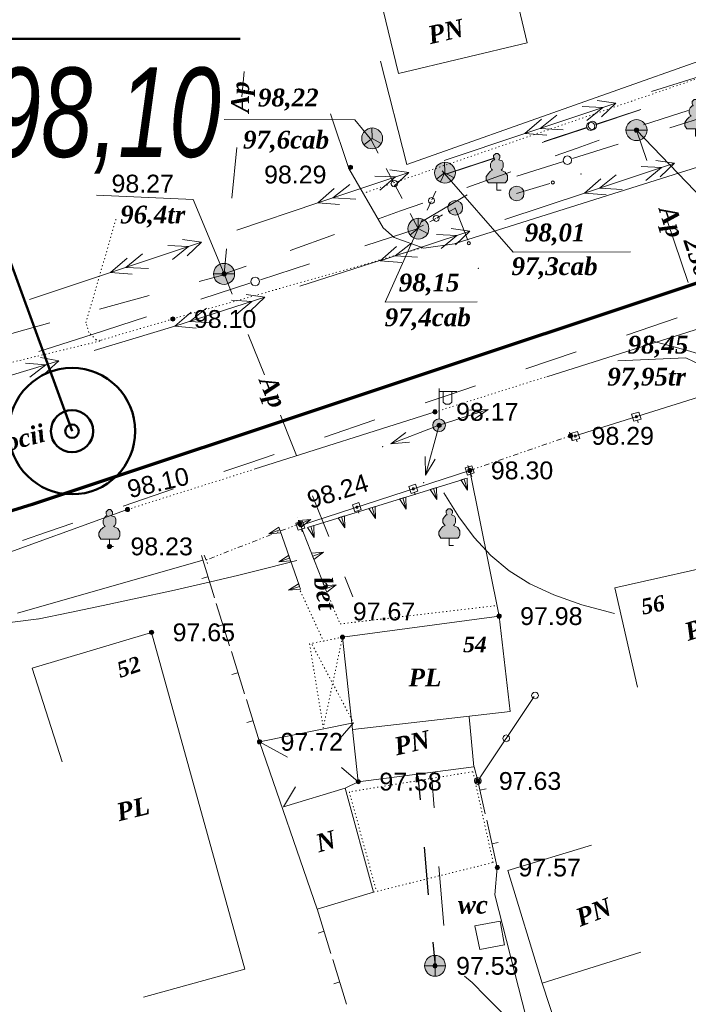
# Model space of a CAD drawing. Header units: millimetres. Extents: x 9396 to 25236, y 15106 to 31102.
# Tile 62 of 256: x 10372 to 10435, y 16502 to 16595. Entities that reach past the tile are written whole.
import ezdxf
from ezdxf.enums import TextEntityAlignment as Align

# ---------------------------------------------------------------- set-up
doc = ezdxf.new("R2010")
doc.units = ezdxf.units.MM
for name, pattern in [('DIVIDE', [1.25, 0.5, -0.25, 0, -0.25, 0, -0.25]), ('DOT', [0.25, 0, -0.25]), ('HIDDEN', [0.375, 0.25, -0.125])]:
    doc.linetypes.add(name, pattern=pattern)
for name, color, linetype, lineweight, true_color in [('1001010', 7, 'Continuous', 9, 0x000000), ('10010110', 7, 'Continuous', 20, 0xa25100), ('10010230', 7, 'Continuous', 20, 0x000000), ('1002020', 7, 'Continuous', 9, 0x000000), ('1060000', 7, 'Continuous', 9, 0x000000), ('1070000', 7, 'DOT', 9, 0x000000), ('2030003', 7, 'Continuous', 9, 0x000000), ('2030023', 7, 'Continuous', 9, 0x000000), ('21100200', 7, 'HIDDEN', 0, 0x800080), ('3000105', 7, 'DIVIDE', 9, 0x000000), ('3000113', 7, 'Continuous', 9, 0x000000), ('3000130', 7, 'Continuous', 9, 0x000000), ('3000140', 7, 'Continuous', 9, 0x000000), ('3000220', 7, 'Continuous', 9, 0x000000), ('4000210', 7, 'Continuous', 9, 0x000000), ('5010210', 7, 'Continuous', 20, 0x008000), ('5010320', 7, 'Continuous', 20, 0x800000), ('5010420', 7, 'Continuous', 9, 0x000000), ('5010430', 7, 'Continuous', 9, 0x000000), ('6011210', 1, 'Continuous', 9, 0xff0000), ('6011300', 1, 'Continuous', 20, 0xff0000), ('9010110', 7, 'Continuous', 9, 0x000000), ('9010120', 7, 'Continuous', 20, 0x000000), ('9010200', 7, 'Continuous', 9, 0x000000)]:
    doc.layers.add(name, color=color, linetype=linetype, lineweight=lineweight, true_color=true_color)
doc.layers.add('sloii', color=140, linetype='Continuous', lineweight=50)
doc.layers.add('Канализация', color=1, linetype='Continuous', lineweight=70)
doc.styles.add('10', font='timesbi.ttf', dxfattribs={"height": 0.001481})
doc.styles.add('12', font='timesbi.ttf', dxfattribs={"height": 0.001693})
doc.styles.add('13', font='timesbi.ttf', dxfattribs={"height": 0.001693})
doc.styles.add('2', font='timesbi.ttf', dxfattribs={"height": 0.001693})
doc.styles.add('3', font='timesbi.ttf', dxfattribs={"height": 0.001693})
doc.styles.add('9', font='timesbi.ttf', dxfattribs={"height": 0.001693})
doc.styles.add('F2', font='arial.ttf', dxfattribs={"height": 0.001693})
doc.styles.add('style1', font='ARIALNI.TTF')

# ---------------------------------------------------------------- blocks, each defined once
blk = doc.blocks.new('SYMBOL21100200')
at = {"true_color": 0x800080}
h = blk.add_hatch(color=216, dxfattribs=at)
edge = h.paths.add_edge_path()
edge.add_arc((0, 0), 0.1, 0, 360)
at = {"color": 216, "linetype": 'Continuous', "lineweight": 0, "true_color": 0x800080}
blk.add_circle((0, 0), 0.1, dxfattribs=at)
blk = doc.blocks.new('SYMBOL4000210')
at = {"true_color": 0xffffff}
blk.add_hatch(color=7, dxfattribs=at).paths.add_polyline_path([(0.05, 1.75), (-0.05, 1.75), (-0.15, 1.65), (-0.15, 1.55), (-0.1, 1.45), (-0.15, 1.45), (-0.25, 1.35), (-0.3, 1.25), (-0.3, 1.1), (-0.25, 1), (-0.2, 0.95), (-0.3, 0.9), (-0.35, 0.85), (-0.4, 0.8), (-0.5, 0.65), (-0.5, 0.5), (-0.4, 0.35), (-0.3, 0.35), (-0.1, 0.35), (0, 0.35), (0.15, 0.35), (0.4, 0.35), (0.45, 0.4), (0.5, 0.5), (0.5, 0.7), (0.4, 0.85), (0.2, 0.95), (0.25, 1), (0.3, 1.1), (0.3, 1.3), (0.25, 1.4), (0.1, 1.45), (0.15, 1.55), (0.15, 1.65)])
at = {"color": 18, "linetype": 'Continuous', "lineweight": 0, "true_color": 0x000000, "flags": 128}
blk.add_lwpolyline([(0.05, 1.75), (-0.05, 1.75), (-0.15, 1.65), (-0.15, 1.55), (-0.1, 1.45), (-0.15, 1.45), (-0.25, 1.35), (-0.3, 1.25), (-0.3, 1.1), (-0.25, 1), (-0.2, 0.95), (-0.3, 0.9), (-0.35, 0.85), (-0.4, 0.8), (-0.5, 0.65), (-0.5, 0.5), (-0.4, 0.35), (-0.3, 0.35), (-0.1, 0.35), (0, 0.35), (0.15, 0.35), (0.4, 0.35), (0.45, 0.4), (0.5, 0.5), (0.5, 0.7), (0.4, 0.85), (0.2, 0.95), (0.25, 1), (0.3, 1.1), (0.3, 1.3), (0.25, 1.4), (0.1, 1.45), (0.15, 1.55), (0.15, 1.65), (0.05, 1.75)], close=True, dxfattribs=at)
blk.add_lwpolyline([(0, 0.35), (0, 0), (0.2, 0)], dxfattribs=at)
blk = doc.blocks.new('SYMBOL5010430')
at = {"true_color": 0xffffff}
h = blk.add_hatch(color=7, dxfattribs=at)
edge = h.paths.add_edge_path()
edge.add_arc((0, 0), 0.495, 0, 360)
at = {"color": 18, "linetype": 'Continuous', "lineweight": 0, "true_color": 0x000000, "flags": 128}
for points in [[(0, -0.495), (0, 0.495)], [(-0.495, 0), (0.495, 0)]]:
    blk.add_lwpolyline(points, dxfattribs=at)
at = {"color": 18, "linetype": 'Continuous', "lineweight": 0, "true_color": 0x000000}
blk.add_circle((0, 0), 0.495, dxfattribs=at)
blk = doc.blocks.new('SYMBOL2030003')
at = {"true_color": 0xffffff}
h = blk.add_hatch(color=7, dxfattribs=at)
edge = h.paths.add_edge_path()
edge.add_arc((0, 0), 0.3, 0, 360)
at = {"true_color": 0x000000}
h = blk.add_hatch(color=18, dxfattribs=at)
edge = h.paths.add_edge_path()
edge.add_arc((0, 0), 0.1, 0, 360)
at = {"color": 18, "linetype": 'Continuous', "lineweight": 0, "true_color": 0x000000, "flags": 128}
for points in [[(0, 0.3), (0, 1.75)], [(0, 1.6), (0.85, 1.6)], [(0.2, 1.6), (0.2, 1.1), (0.3, 1), (0.5, 1), (0.6, 1.1), (0.6, 1.6)]]:
    blk.add_lwpolyline(points, dxfattribs=at)
at = {"color": 18, "linetype": 'Continuous', "lineweight": 0, "true_color": 0x000000}
for radius in [0.3, 0.1]:
    blk.add_circle((0, 0), radius, dxfattribs=at)
blk = doc.blocks.new('SYMBOL5010420')
at = {"true_color": 0xffffff}
h = blk.add_hatch(color=7, dxfattribs=at)
edge = h.paths.add_edge_path()
edge.add_arc((0, 0), 0.5, 0, 360)
at = {"color": 18, "linetype": 'Continuous', "lineweight": 9, "true_color": 0x000000, "flags": 128}
blk.add_lwpolyline([(-0.5, 0), (0.5, 0)], dxfattribs=at)
at = {"color": 18, "linetype": 'Continuous', "lineweight": 9, "true_color": 0x000000}
blk.add_circle((0, 0), 0.5, dxfattribs=at)
blk = doc.blocks.new('SYMBOL9010200')
at = {"true_color": 0xffffff}
h = blk.add_hatch(color=7, dxfattribs=at)
edge = h.paths.add_edge_path()
edge.add_arc((0.01, 0), 0.495, 0, 360)
at = {"color": 18, "linetype": 'Continuous', "lineweight": 0, "true_color": 0x000000, "flags": 128}
for points in [[(0.0025, 0.007), (-0.007, 0.495)], [(0.0025, 0.0025), (-0.3845, -0.3005)], [(0.005, 0), (0.44, -0.238)]]:
    blk.add_lwpolyline(points, dxfattribs=at)
at = {"color": 18, "linetype": 'Continuous', "lineweight": 0, "true_color": 0x000000}
blk.add_circle((0.01, 0), 0.495, dxfattribs=at)
blk = doc.blocks.new('SYMBOL2030023')
at = {"true_color": 0xffffff}
h = blk.add_hatch(color=7, dxfattribs=at)
edge = h.paths.add_edge_path()
edge.add_arc((0, 0), 0.35, 0, 360)
at = {"color": 18, "linetype": 'Continuous', "lineweight": 0, "true_color": 0x000000}
blk.add_circle((0, 0), 0.35, dxfattribs=at)

msp = doc.modelspace()

# ---------------------------------------------------------------- linework, layer by layer
at = {"layer": '1001010', "color": 253}
for p, q in [((10411.141, 16557.911), (10393.984, 16552.464)), ((10430.355, 16531.754, 69.724), (10428.196, 16541.213, 69.724)), ((10421.321, 16503.64), (10430.658, 16506.594))]:
    msp.add_line(p, q, dxfattribs=at)
for points in [[(10418.458, 16598.992, 113.496), (10406.232, 16596.082, 94.912), (10407.668, 16590.045, 94.912)], [(10407.668, 16590.045, 94.912), (10419.895, 16592.955, 113.496), (10418.458, 16598.992, 113.496)], [(10428.196, 16541.213, 69.724), (10439.744, 16543.784, 175.354), (10441.988, 16534.409, 175.354)], [(10375.748, 16524.678, 0), (10372.905, 16533.575, 0), (10384.242, 16536.975, 0), (10393.099, 16504.985, 0), (10383.462, 16502.319, 0)], [(10426.002, 16516.768, 0), (10418.05, 16514.35, 0), (10421.321, 16503.64, 0), (10426.83, 16486.765, 0), (10438.237, 16490.488, 0)]]:
    msp.add_polyline3d(points, dxfattribs=at)
at = {"layer": '10010110'}
for points in [[(10461.826, 16556.164, 196.546), (10457.515, 16556.983, 193.752), (10453.429, 16557.973, 192.323), (10449.536, 16559.084, 192.003), (10445.808, 16560.262, 192.534), (10442.215, 16561.456, 193.658), (10438.726, 16562.612, 195.118), (10435.314, 16563.68, 196.658), (10431.947, 16564.607, 198.02)], [(10428.172, 16538.78, 62.236), (10425.079, 16539.597, 46.852), (10422.425, 16540.522, 34.248), (10420.144, 16541.589, 24.121), (10418.167, 16542.83, 16.167), (10416.429, 16544.28, 10.082), (10414.862, 16545.972, 5.561), (10413.399, 16547.939, 2.302), (10411.974, 16550.215, 0)], [(10373.414, 16538.238, 0), (10376.469, 16538.856, 0), (10379.64, 16539.515, 0), (10382.874, 16540.205, 0), (10386.115, 16540.917, 0), (10389.305, 16541.641, 0), (10392.39, 16542.368, 0), (10395.314, 16543.089, 0), (10398.021, 16543.794, 0)], [(10373.546, 16538.264, 0), (10369.013, 16537.678, 4.34), (10364.866, 16537.064, 12.786), (10361.07, 16536.429, 24.396), (10357.593, 16535.779, 38.222), (10354.402, 16535.122, 53.321), (10351.463, 16534.465, 68.748), (10348.744, 16533.814, 83.558), (10346.211, 16533.176, 96.806), (10343.826, 16532.553, 107.724), (10341.53, 16531.924, 116.253), (10339.258, 16531.264, 122.514), (10336.945, 16530.548, 126.625), (10334.528, 16529.748, 128.704), (10331.942, 16528.841, 128.871), (10329.121, 16527.799, 127.244), (10326.003, 16526.597, 123.943)]]:
    msp.add_polyline3d(points, dxfattribs=at)
at = {"layer": '10010230', "color": 253}
for p, q in [((10399.344, 16547.035), (10413.896, 16551.533)), ((10413.891, 16551.537), (10414.221, 16550.477)), ((10410.981, 16550.637), (10411.311, 16549.587)), ((10408.071, 16549.737), (10408.401, 16548.687)), ((10405.161, 16548.837), (10405.491, 16547.787)), ((10398.311, 16547.287), (10399.341, 16547.687)), ((10402.251, 16547.937), (10402.581, 16546.887)), ((10400.747, 16541.098), (10398.306, 16547.312)), ((10399.341, 16547.037), (10399.671, 16545.987)), ((10396.401, 16546.707), (10395.361, 16546.347)), ((10396.404, 16546.704), (10398.266, 16541.35)), ((10397.341, 16544.017), (10396.301, 16543.657)), ((10399.531, 16544.197), (10400.551, 16544.597)), ((10398.271, 16541.337), (10397.231, 16540.967)), ((10400.751, 16541.097), (10401.771, 16541.497))]:
    msp.add_line(p, q, dxfattribs=at)
for points in [[(10413.601, 16551.447, 0), (10414.221, 16550.477, 0), (10414.181, 16551.627, 0)], [(10410.691, 16550.547, 0), (10411.311, 16549.587, 0), (10411.271, 16550.727, 0)], [(10407.781, 16549.647, 0), (10408.401, 16548.687, 0), (10408.361, 16549.827, 0)], [(10404.871, 16548.747, 0), (10405.491, 16547.787, 0), (10405.451, 16548.927, 0)], [(10398.441, 16546.977, 0), (10399.341, 16547.687, 0), (10398.191, 16547.597, 0)], [(10401.961, 16547.847, 0), (10402.581, 16546.887, 0), (10402.541, 16548.027, 0)], [(10396.311, 16546.977, 0), (10395.361, 16546.347, 0), (10396.501, 16546.437, 0)], [(10399.051, 16546.947, 0), (10399.671, 16545.987, 0), (10399.631, 16547.127, 0)], [(10397.241, 16544.287, 0), (10396.301, 16543.657, 0), (10397.431, 16543.757, 0)], [(10399.651, 16543.887, 0), (10400.551, 16544.597, 0), (10399.411, 16544.507, 0)], [(10398.181, 16541.597, 0), (10397.231, 16540.967, 0), (10398.361, 16541.067, 0)], [(10400.871, 16540.787, 0), (10401.771, 16541.497, 0), (10400.621, 16541.407, 0)]]:
    msp.add_polyline3d(points, dxfattribs=at)
for points in [[(10413.601, 16551.447, 0), (10414.221, 16550.477, 0), (10414.181, 16551.627, 0), (10413.601, 16551.447, 0)], [(10410.691, 16550.547, 0), (10411.311, 16549.587, 0), (10411.271, 16550.727, 0), (10410.691, 16550.547, 0)], [(10407.781, 16549.647, 0), (10408.401, 16548.687, 0), (10408.361, 16549.827, 0), (10407.781, 16549.647, 0)], [(10404.871, 16548.747, 0), (10405.491, 16547.787, 0), (10405.451, 16548.927, 0), (10404.871, 16548.747, 0)], [(10398.441, 16546.977, 0), (10399.341, 16547.687, 0), (10398.191, 16547.597, 0), (10398.441, 16546.977, 0)], [(10401.961, 16547.847, 0), (10402.581, 16546.887, 0), (10402.541, 16548.027, 0), (10401.961, 16547.847, 0)], [(10396.311, 16546.977, 0), (10395.361, 16546.347, 0), (10396.501, 16546.437, 0), (10396.311, 16546.977, 0)], [(10399.051, 16546.947, 0), (10399.671, 16545.987, 0), (10399.631, 16547.127, 0), (10399.051, 16546.947, 0)], [(10397.241, 16544.287, 0), (10396.301, 16543.657, 0), (10397.431, 16543.757, 0), (10397.241, 16544.287, 0)], [(10399.651, 16543.887, 0), (10400.551, 16544.597, 0), (10399.411, 16544.507, 0), (10399.651, 16543.887, 0)], [(10398.181, 16541.597, 0), (10397.231, 16540.967, 0), (10398.361, 16541.067, 0), (10398.181, 16541.597, 0)], [(10400.871, 16540.787, 0), (10401.771, 16541.497, 0), (10400.621, 16541.407, 0), (10400.871, 16540.787, 0)]]:
    msp.add_polyline3d(points, close=True, dxfattribs=at)
at = {"layer": '1002020', "color": 253}
for p, q in [((10394.485, 16526.568), (10403.411, 16528.379)), ((10403.411, 16528.379), (10401.687, 16526.425)), ((10414.837, 16524.205), (10414.39, 16528.954)), ((10394.485, 16526.568), (10399.964, 16510.693)), ((10394.485, 16526.568), (10397.146, 16525.103)), ((10403.849, 16522.791), (10402.262, 16524.126)), ((10402.598, 16522.174), (10403.849, 16522.791)), ((10396.744, 16520.389), (10397.893, 16522.286))]:
    msp.add_line(p, q, dxfattribs=at)
for points in [[(10403.354, 16527.747, 0), (10418.257, 16529.448, 0), (10417.222, 16538.515, 0), (10402.353, 16536.51, 0)], [(10402.353, 16536.51, 0), (10403.849, 16522.791, 0), (10414.837, 16524.205, 0)], [(10399.964, 16510.693, 0), (10405.304, 16512.292, 0), (10402.598, 16522.174, 0), (10396.744, 16520.389, 0)], [(10417.72, 16507.273, 0), (10417.31, 16509.538, 0), (10414.908, 16509.087, 0)], [(10414.908, 16509.087, 0), (10415.38, 16506.843, 0), (10417.72, 16507.279, 0)]]:
    msp.add_polyline3d(points, dxfattribs=at)
at = {"layer": '1060000', "color": 253}
for p, q in [((10471.338, 16592.277, 161.584), (10413.058, 16573.917, 161.584)), ((10414.431, 16552.351), (10417.222, 16538.515))]:
    msp.add_line(p, q, dxfattribs=at)
for points in [[(10406.225, 16575.392, 111.017), (10402.961, 16581.019, 111.017), (10401.229, 16586.232, 111.017)], [(10404.998, 16583.877, 186.847), (10403.528, 16585.652, 186.847), (10391.114, 16585.688, 186.847)], [(10430.258, 16584.677, 196.76), (10436.564, 16578.119, 196.76), (10447.957, 16578.163, 196.76)], [(10421.748, 16561.259, 0), (10463.186, 16574.383, 197.316), (10488.224, 16582.206, 197.675), (10489.525, 16582.282, 197.685), (10491.16, 16581.985, 197.704)], [(10411.805, 16580.801, 186.851), (10418.568, 16573.082, 198.02), (10429.706, 16573.125, 198.02)], [(10391.118, 16571.017, 101.471), (10388.184, 16578.1, 101.471), (10378.999, 16578.485, 101.471)], [(10413.206, 16573.903, 128.545), (10410.063, 16573.47, 128.545), (10407.251, 16574.47, 128.545), (10406.225, 16575.392, 128.545)], [(10409.542, 16575.32, 105.004), (10406.395, 16568.321, 195.48), (10415.153, 16568.355, 195.48)], [(10438.108, 16561.54, 197.803), (10434.953, 16563.043, 197.803), (10428.493, 16562.766, 197.803)], [(10357.535, 16540.123, 0.293), (10368.662, 16543.845, 0.164), (10381.769, 16548.585, 0)], [(10417.049, 16514.638, 0), (10416.822, 16512.047, 0), (10420.16, 16498.901, 0)]]:
    msp.add_polyline3d(points, dxfattribs=at)
at = {"layer": '1070000', "color": 253}
for p, q in [((10386.254, 16566.741), (10409.938, 16573.497)), ((10349.974, 16557.556, 128.545), (10379.506, 16564.681, 128.545)), ((10411.141, 16557.911), (10421.748, 16561.259)), ((10381.965, 16548.647), (10393.984, 16552.464)), ((10398.354, 16540.929), (10400.54, 16536.145)), ((10402.353, 16536.51), (10400.534, 16527.919)), ((10399.475, 16535.808), (10403.411, 16528.379))]:
    msp.add_line(p, q, dxfattribs=at)
for points in [[(10461.068, 16599.682, 198.132), (10461.762, 16597.86, 177.533), (10453.676, 16595.633, 177.533), (10404.322, 16578.674, 177.533)], [(10386.254, 16566.741, 0), (10379.384, 16564.708, 0), (10378.982, 16564.765, 0), (10378.292, 16565.455, 0), (10378.005, 16566.375, 0), (10380.882, 16576.304, 0)], [(10400.534, 16541.611, 0), (10402.122, 16537.775, 0), (10416.806, 16539.494, 0), (10416.542, 16539.627, 0)], [(10402.353, 16536.51, 0), (10399.234, 16535.882, 0), (10400.534, 16527.919, 0)], [(10405.304, 16512.292, 0), (10416.661, 16515.116, 0), (10414.735, 16523.738, 0), (10403.009, 16521.827, 0), (10405.567, 16512.414, 0)]]:
    msp.add_polyline3d(points, dxfattribs=at)
at = {"layer": '3000105', "color": 253}
for p, q in [((10424.169, 16555.172), (10423.812, 16556.212)), ((10414.431, 16552.351), (10424.007, 16555.645)), ((10414.268, 16552.824), (10414.626, 16551.784)), ((10398.488, 16546.846), (10398.088, 16547.871)), ((10398.306, 16547.312), (10389.408, 16543.841)), ((10389.227, 16544.307), (10389.626, 16543.282))]:
    msp.add_line(p, q, dxfattribs=at)
at = {"layer": '3000113', "color": 253}
msp.add_line((10389.096, 16543.828), (10371.503, 16538.81), dxfattribs=at)
msp.add_polyline3d([(10405.961, 16591.217, 121.383), (10408.458, 16581.397, 194.94), (10440.303, 16592.697, 194.94)], dxfattribs=at)
at = {"layer": '3000130', "color": 253}
for p, q in [((10453.478, 16564.799, 111.57), (10424.434, 16555.625, 197.49)), ((10430.421, 16556.887, 154.53), (10430.351, 16557.127, 154.53)), ((10424.621, 16555.057, 154.53), (10424.541, 16555.297, 154.53)), ((10414.431, 16552.351), (10398.382, 16547.119)), ((10414.621, 16551.777), (10414.541, 16552.017)), ((10409.261, 16550.037), (10409.181, 16550.277)), ((10403.911, 16548.287), (10403.831, 16548.527)), ((10398.531, 16546.537), (10398.451, 16546.777))]:
    msp.add_line(p, q, dxfattribs=at)
for points in [[(10430.481, 16557.897, 154.53), (10429.801, 16557.687, 154.53), (10430.011, 16557.017, 154.53), (10430.691, 16557.237, 154.53), (10430.481, 16557.897, 154.53)], [(10430.241, 16557.357, 154.53), (10430.291, 16557.377, 154.53), (10430.331, 16557.407, 154.53), (10430.341, 16557.457, 154.53), (10430.331, 16557.507, 154.53), (10430.291, 16557.547, 154.53), (10430.241, 16557.557, 154.53), (10430.191, 16557.547, 154.53), (10430.161, 16557.507, 154.53), (10430.141, 16557.457, 154.53), (10430.161, 16557.407, 154.53), (10430.191, 16557.377, 154.53), (10430.241, 16557.357, 154.53)], [(10424.671, 16556.067, 154.53), (10423.991, 16555.857, 154.53), (10424.201, 16555.187, 154.53), (10424.881, 16555.397, 154.53), (10424.671, 16556.067, 154.53)], [(10424.441, 16555.527, 154.53), (10424.491, 16555.537, 154.53), (10424.521, 16555.577, 154.53), (10424.541, 16555.627, 154.53), (10424.521, 16555.677, 154.53), (10424.491, 16555.717, 154.53), (10424.441, 16555.727, 154.53), (10424.381, 16555.717, 154.53), (10424.351, 16555.677, 154.53), (10424.331, 16555.627, 154.53), (10424.351, 16555.577, 154.53), (10424.381, 16555.537, 154.53), (10424.441, 16555.527, 154.53)], [(10414.631, 16552.787, 0), (10414.011, 16552.587, 0), (10414.231, 16551.917, 0), (10414.851, 16552.117, 0), (10414.631, 16552.787, 0)], [(10414.431, 16552.257, 0), (10414.481, 16552.267, 0), (10414.511, 16552.307, 0), (10414.531, 16552.347, 0), (10414.511, 16552.397, 0), (10414.481, 16552.437, 0), (10414.431, 16552.447, 0), (10414.381, 16552.437, 0), (10414.351, 16552.397, 0), (10414.331, 16552.347, 0), (10414.351, 16552.307, 0), (10414.381, 16552.267, 0), (10414.431, 16552.257, 0)], [(10409.281, 16551.037, 0), (10408.651, 16550.837, 0), (10408.871, 16550.167, 0), (10409.501, 16550.377, 0), (10409.281, 16551.037, 0)], [(10409.071, 16550.507, 0), (10409.121, 16550.517, 0), (10409.161, 16550.557, 0), (10409.171, 16550.607, 0), (10409.161, 16550.657, 0), (10409.121, 16550.687, 0), (10409.071, 16550.707, 0), (10409.031, 16550.687, 0), (10408.991, 16550.657, 0), (10408.981, 16550.607, 0), (10408.991, 16550.557, 0), (10409.031, 16550.517, 0), (10409.071, 16550.507, 0)], [(10403.921, 16549.297, 0), (10403.301, 16549.087, 0), (10403.521, 16548.427, 0), (10404.141, 16548.627, 0), (10403.921, 16549.297, 0)], [(10403.721, 16548.767, 0), (10403.771, 16548.777, 0), (10403.801, 16548.807, 0), (10403.821, 16548.857, 0), (10403.801, 16548.907, 0), (10403.771, 16548.947, 0), (10403.721, 16548.957, 0), (10403.671, 16548.947, 0), (10403.641, 16548.907, 0), (10403.621, 16548.857, 0), (10403.641, 16548.807, 0), (10403.671, 16548.777, 0), (10403.721, 16548.767, 0)], [(10398.551, 16547.537, 0), (10397.921, 16547.337, 0), (10398.141, 16546.677, 0), (10398.771, 16546.877, 0), (10398.551, 16547.537, 0)], [(10398.351, 16547.007, 0), (10398.391, 16547.027, 0), (10398.431, 16547.057, 0), (10398.441, 16547.107, 0), (10398.431, 16547.157, 0), (10398.391, 16547.187, 0), (10398.351, 16547.207, 0), (10398.301, 16547.187, 0), (10398.261, 16547.157, 0), (10398.251, 16547.107, 0), (10398.261, 16547.057, 0), (10398.301, 16547.027, 0), (10398.351, 16547.007, 0)]]:
    msp.add_polyline3d(points, close=True, dxfattribs=at)
at = {"layer": '3000140', "color": 253}
msp.add_line((10415.198, 16522.86), (10420.56, 16530.881), dxfattribs=at)
for points in [[(10420.631, 16530.667, 0), (10420.791, 16530.707, 0), (10420.901, 16530.827, 0), (10420.951, 16530.987, 0), (10420.901, 16531.147, 0), (10420.791, 16531.257, 0), (10420.631, 16531.307, 0), (10420.471, 16531.257, 0), (10420.351, 16531.147, 0), (10420.311, 16530.987, 0), (10420.351, 16530.827, 0), (10420.471, 16530.707, 0), (10420.631, 16530.667, 0)], [(10417.901, 16526.587, 0), (10418.061, 16526.627, 0), (10418.181, 16526.747, 0), (10418.221, 16526.907, 0), (10418.181, 16527.067, 0), (10418.061, 16527.187, 0), (10417.901, 16527.227, 0), (10417.741, 16527.187, 0), (10417.631, 16527.067, 0), (10417.581, 16526.907, 0), (10417.631, 16526.747, 0), (10417.741, 16526.627, 0), (10417.901, 16526.587, 0)], [(10415.201, 16522.537, 0), (10415.361, 16522.587, 0), (10415.471, 16522.697, 0), (10415.521, 16522.857, 0), (10415.471, 16523.017, 0), (10415.361, 16523.137, 0), (10415.201, 16523.177, 0), (10415.041, 16523.137, 0), (10414.921, 16523.017, 0), (10414.881, 16522.857, 0), (10414.921, 16522.697, 0), (10415.041, 16522.587, 0), (10415.201, 16522.537, 0)]]:
    msp.add_polyline3d(points, close=True, dxfattribs=at)
at = {"layer": '3000220', "color": 253}
for p, q in [((10390.211, 16540.257), (10388.961, 16544.267)), ((10389.581, 16542.257), (10389.011, 16542.087)), ((10391.641, 16535.697), (10390.381, 16539.707)), ((10391.011, 16537.697), (10390.441, 16537.517)), ((10393.061, 16531.127), (10391.811, 16535.147)), ((10392.431, 16533.137), (10391.861, 16532.957)), ((10394.481, 16526.567), (10393.231, 16530.587)), ((10393.861, 16528.577), (10393.281, 16528.397)), ((10415.401, 16521.977), (10415.981, 16522.107)), ((10416.041, 16519.127), (10417.051, 16514.637)), ((10416.541, 16516.877), (10417.131, 16517.017)), ((10401.261, 16506.467), (10399.961, 16510.697)), ((10400.611, 16508.577), (10400.041, 16508.407)), ((10402.741, 16501.667), (10401.441, 16505.887)), ((10402.091, 16503.777), (10401.521, 16503.597))]:
    msp.add_line(p, q, dxfattribs=at)
msp.add_polyline3d([(10414.841, 16524.207, 0), (10415.201, 16522.857, 0), (10415.901, 16519.737, 0)], dxfattribs=at)
at = {"layer": '5010210'}
for p, q in [((10393.041, 16590.237, 105.949), (10392.801, 16587.837, 105.949)), ((10430.921, 16585.187, 111.252), (10435.161, 16586.527, 111.252)), ((10430.261, 16584.677, 186.578), (10431.241, 16581.787, 186.578)), ((10426.721, 16583.717, 111.252), (10424.631, 16582.967, 111.252)), ((10391.841, 16578.227, 105.949), (10392.321, 16583.037, 105.949)), ((10424.631, 16582.967, 111.252), (10422.531, 16582.227, 111.252)), ((10414.151, 16579.237, 111.252), (10418.341, 16580.727, 111.252)), ((10409.971, 16577.737, 111.252), (10407.871, 16576.997, 111.252)), ((10407.871, 16576.997, 111.252), (10405.781, 16576.247, 111.252)), ((10435.161, 16570.217, 186.578), (10433.201, 16575.997, 186.578)), ((10397.401, 16573.257, 111.252), (10401.591, 16574.757, 111.252)), ((10391.361, 16573.417, 105.949), (10391.121, 16571.017, 105.949)), ((10393.211, 16571.767, 111.252), (10391.121, 16571.017, 111.252)), ((10388.741, 16570.287, 109.226), (10391.091, 16570.947, 109.226)), ((10391.881, 16569.097, 93.209), (10391.121, 16571.017, 93.209)), ((10384.021, 16568.977, 109.226), (10379.301, 16567.667, 109.226)), ((10434.111, 16566.837, 175.354), (10431.711, 16566.027, 175.354)), ((10369.861, 16565.047, 109.226), (10372.221, 16565.707, 109.226)), ((10372.221, 16565.707, 109.226), (10374.581, 16566.357, 109.226)), ((10431.711, 16566.027, 175.354), (10429.321, 16565.217, 175.354)), ((10393.411, 16565.267, 93.209), (10394.941, 16561.427, 93.209)), ((10419.761, 16561.997, 175.354), (10424.541, 16563.607, 175.354)), ((10414.981, 16560.377, 175.354), (10412.591, 16559.567, 175.354)), ((10412.591, 16559.567, 175.354), (10410.191, 16558.767, 175.354)), ((10397.231, 16555.677, 93.209), (10396.461, 16557.597, 93.209)), ((10400.641, 16555.507, 175.354), (10405.411, 16557.147, 175.354)), ((10397.991, 16553.757, 93.209), (10397.231, 16555.677, 93.209)), ((10395.861, 16553.877, 175.354), (10393.471, 16553.057, 175.354)), ((10393.471, 16553.057, 175.354), (10391.091, 16552.237, 175.354)), ((10381.541, 16548.967, 175.354), (10386.311, 16550.607, 175.354)), ((10399.521, 16549.927, 93.209), (10401.051, 16546.087, 93.209)), ((10376.761, 16547.337, 175.354), (10374.371, 16546.517, 175.354)), ((10374.371, 16546.517, 175.354), (10371.991, 16545.697, 175.354)), ((10403.341, 16540.337, 93.209), (10402.571, 16542.257, 93.209)), ((10410.821, 16523.097), (10411.051, 16520.307)), ((10411.961, 16509.137), (10411.501, 16514.727))]:
    msp.add_line(p, q, dxfattribs=at)
for points in [[(10413.921, 16504.327, 0), (10414.651, 16503.707, 0), (10415.951, 16502.397, 0)], [(10415.951, 16502.397, 0), (10417.641, 16500.717, 0), (10417.771, 16500.317, 0)]]:
    msp.add_polyline3d(points, dxfattribs=at)
at = {"layer": '5010320', "lineweight": 30}
for p, q in [((10409.521, 16523.307), (10409.721, 16521.057)), ((10410.531, 16512.057), (10410.131, 16516.557)), ((10410.941, 16507.557), (10411.141, 16505.307))]:
    msp.add_line(p, q, dxfattribs=at)
at = {"layer": '6011210'}
for q in [(10416.191, 16558.133), (10406.946, 16554.891), (10410.24, 16551.91)]:
    msp.add_line((10411.524, 16556.639), q, dxfattribs=at)
for points in [[(10414.419, 16558.091, 0), (10416.191, 16558.133, 0), (10416.191, 16558.133, 0), (10414.724, 16557.138, 0)], [(10408.713, 16555.03, 0), (10406.946, 16554.891, 0), (10406.946, 16554.891, 0), (10408.356, 16555.964, 0)], [(10411.168, 16553.42, 0), (10410.24, 16551.91, 0), (10410.24, 16551.91, 0), (10410.203, 16553.682, 0)]]:
    msp.add_polyline3d(points, dxfattribs=at)
for p in [(10406.179, 16554.598), (10410.047, 16551.196)]:
    msp.add_point(p, dxfattribs=at)
at = {"layer": '6011300'}
for p, q in [((10431.681, 16588.337, 131.138), (10439.401, 16590.777, 131.138)), ((10419.671, 16584.347, 131.138), (10428.311, 16587.247, 131.138)), ((10419.671, 16584.347, 131.138), (10421.241, 16585.717, 131.138)), ((10412.001, 16581.777, 131.138), (10419.671, 16584.347, 131.138)), ((10419.671, 16584.347, 131.138), (10421.751, 16584.207, 131.138)), ((10425.341, 16578.697, 115.513), (10433.871, 16581.527, 115.513)), ((10400.011, 16577.757, 131.138), (10408.641, 16580.647, 131.138)), ((10425.341, 16578.697, 115.513), (10426.891, 16580.057, 115.513)), ((10400.011, 16577.757, 131.138), (10401.571, 16579.127, 131.138)), ((10417.771, 16576.187, 115.513), (10425.341, 16578.697, 115.513)), ((10425.341, 16578.697, 115.513), (10427.391, 16578.537, 115.513)), ((10392.331, 16575.177, 131.138), (10400.011, 16577.757, 131.138)), ((10400.011, 16577.757, 131.138), (10402.081, 16577.607, 131.138)), ((10405.931, 16572.257, 115.513), (10414.451, 16575.087, 115.513)), ((10380.341, 16571.157, 131.138), (10388.971, 16574.047, 131.138)), ((10405.931, 16572.257, 115.513), (10407.471, 16573.617, 115.513)), ((10380.341, 16571.157, 131.138), (10381.911, 16572.527, 131.138)), ((10398.311, 16569.857, 115.513), (10405.911, 16572.297, 115.513)), ((10405.931, 16572.257, 115.513), (10407.981, 16572.097, 115.513)), ((10372.661, 16568.577, 131.138), (10380.341, 16571.157, 131.138)), ((10380.341, 16571.157, 131.138), (10382.411, 16571.007, 131.138)), ((10386.431, 16566.047, 115.513), (10394.981, 16568.797, 115.513)), ((10386.431, 16566.047, 115.513), (10387.991, 16567.387, 115.513)), ((10378.781, 16563.757, 115.513), (10386.431, 16566.057, 115.513)), ((10386.431, 16566.047, 115.513), (10388.481, 16565.867, 115.513)), ((10366.841, 16560.187, 115.513), (10375.441, 16562.757, 115.513))]:
    msp.add_line(p, q, dxfattribs=at)
for points in [[(10426.521, 16587.487, 131.138), (10428.311, 16587.247, 131.138), (10426.931, 16585.937, 131.138)], [(10421.111, 16584.837, 131.138), (10422.711, 16586.107, 131.138), (10421.111, 16584.837, 131.138), (10423.291, 16584.717, 131.138)], [(10425.111, 16586.917, 131.138), (10427.061, 16586.827, 131.138), (10425.561, 16585.587, 131.138)], [(10432.101, 16581.787, 115.513), (10433.871, 16581.527, 115.513), (10432.511, 16580.237, 115.513)], [(10406.851, 16580.897, 131.138), (10408.641, 16580.647, 131.138), (10407.261, 16579.347, 131.138)], [(10426.761, 16579.167, 115.513), (10428.341, 16580.427, 115.513), (10426.761, 16579.167, 115.513), (10428.911, 16579.037, 115.513)], [(10430.711, 16581.217, 115.513), (10432.641, 16581.117, 115.513), (10431.151, 16579.887, 115.513)], [(10401.441, 16578.237, 131.138), (10403.051, 16579.507, 131.138), (10401.441, 16578.237, 131.138), (10403.621, 16578.117, 131.138)], [(10405.441, 16580.317, 131.138), (10407.391, 16580.227, 131.138), (10405.891, 16578.987, 131.138)], [(10412.681, 16575.347, 115.513), (10414.451, 16575.087, 115.513), (10413.091, 16573.797, 115.513)], [(10387.181, 16574.297, 131.138), (10388.971, 16574.047, 131.138), (10387.601, 16572.747, 131.138)], [(10407.351, 16572.727, 115.513), (10408.931, 16573.987, 115.513), (10407.351, 16572.727, 115.513), (10409.491, 16572.597, 115.513)], [(10411.291, 16574.777, 115.513), (10413.221, 16574.677, 115.513), (10411.731, 16573.447, 115.513)], [(10385.781, 16573.717, 131.138), (10387.731, 16573.637, 131.138), (10386.221, 16572.387, 131.138)], [(10381.781, 16571.637, 131.138), (10383.381, 16572.917, 131.138), (10381.781, 16571.637, 131.138), (10383.951, 16571.527, 131.138)], [(10391.831, 16568.517, 115.513), (10393.751, 16568.397, 115.513), (10392.251, 16567.177, 115.513)], [(10393.221, 16569.067, 115.513), (10394.981, 16568.797, 115.513), (10393.611, 16567.517, 115.513)], [(10387.861, 16566.507, 115.513), (10389.451, 16567.757, 115.513), (10387.861, 16566.507, 115.513), (10390.001, 16566.357, 115.513)], [(10373.681, 16563.067, 115.513), (10375.441, 16562.757, 115.513), (10374.041, 16561.507, 115.513)], [(10372.271, 16562.547, 115.513), (10374.201, 16562.387, 115.513), (10372.681, 16561.197, 115.513)]]:
    msp.add_polyline3d(points, dxfattribs=at)
at = {"layer": '9010110', "color": 253}
for p, q in [((10418.878, 16578.657, 197.513), (10422.035, 16579.618, 197.513)), ((10413.058, 16577.297, 197.432), (10414.24, 16574.216, 197.432))]:
    msp.add_line(p, q, dxfattribs=at)
for points in [[(10422.472, 16579.705, 197.513), (10422.452, 16579.78, 197.513), (10422.397, 16579.835, 197.513), (10422.322, 16579.855, 197.513), (10422.247, 16579.835, 197.513), (10422.192, 16579.78, 197.513), (10422.172, 16579.705, 197.513), (10422.192, 16579.63, 197.513), (10422.247, 16579.575, 197.513), (10422.322, 16579.555, 197.513), (10422.397, 16579.575, 197.513), (10422.452, 16579.63, 197.513), (10422.472, 16579.705, 197.513)], [(10414.497, 16573.936, 197.432), (10414.477, 16574.011, 197.432), (10414.422, 16574.066, 197.432), (10414.347, 16574.086, 197.432), (10414.272, 16574.066, 197.432), (10414.217, 16574.011, 197.432), (10414.197, 16573.936, 197.432), (10414.217, 16573.861, 197.432), (10414.272, 16573.806, 197.432), (10414.347, 16573.786, 197.432), (10414.422, 16573.806, 197.432), (10414.477, 16573.861, 197.432), (10414.497, 16573.936, 197.432)]]:
    msp.add_polyline3d(points, close=True, dxfattribs=at)
at = {"layer": '9010110'}
for p in [(10424.986, 16580.515, 197.513), (10415.261, 16571.554, 197.432)]:
    msp.add_point(p, dxfattribs=at)
at = {"layer": '9010120', "color": 253}
for p, q in [((10426.371, 16585.187, 161.355), (10430.501, 16586.567, 161.355)), ((10430.661, 16586.647, 116.101), (10426.441, 16585.237, 116.101)), ((10438.131, 16586.397, 141.437), (10433.421, 16584.897, 141.437)), ((10421.311, 16583.507, 161.355), (10425.541, 16584.907, 161.355)), ((10425.621, 16584.967, 116.101), (10421.491, 16583.597, 116.101)), ((10405.001, 16583.877, 111.017), (10405.741, 16582.477, 111.017)), ((10424.181, 16581.977, 141.437), (10428.511, 16583.347, 141.437)), ((10416.711, 16581.977, 161.355), (10412.111, 16580.447, 161.355)), ((10412.321, 16580.547, 116.101), (10416.811, 16582.047, 116.101)), ((10418.891, 16580.297, 141.437), (10423.321, 16581.697, 141.437)), ((10407.191, 16579.737, 111.017), (10406.511, 16581.027, 111.017)), ((10412.061, 16580.637, 111.017), (10411.651, 16579.767, 111.017)), ((10408.031, 16578.177, 111.017), (10407.331, 16579.487, 111.017)), ((10410.841, 16578.067, 111.017), (10411.221, 16578.867, 111.017)), ((10414.191, 16578.527, 141.437), (10409.851, 16575.967, 141.437)), ((10410.381, 16577.087, 111.017), (10410.771, 16577.907, 111.017)), ((10408.781, 16576.747, 111.017), (10409.541, 16575.317, 111.017)), ((10413.081, 16577.267, 129.682), (10412.481, 16576.947, 129.682)), ((10409.961, 16576.207, 111.017), (10409.541, 16575.317, 111.017)), ((10410.641, 16575.967, 129.682), (10411.201, 16576.267, 129.682)), ((10411.311, 16576.327, 129.682), (10411.861, 16576.617, 129.682)), ((10409.541, 16575.317, 135.874), (10404.491, 16573.677, 135.874)), ((10410.031, 16575.637, 129.682), (10409.421, 16575.317, 129.682)), ((10394.591, 16570.467, 135.874), (10399.231, 16571.967, 135.874)), ((10388.921, 16568.627, 135.874), (10393.661, 16570.167, 135.874)), ((10383.761, 16566.947, 135.874), (10378.611, 16565.277, 135.874)), ((10378.611, 16565.277, 135.874), (10373.551, 16563.637, 135.874))]:
    msp.add_line(p, q, dxfattribs=at)
for points in [[(10425.911, 16584.637, 161.355), (10426.101, 16584.697, 161.355), (10426.251, 16584.837, 161.355), (10426.301, 16585.037, 161.355), (10426.251, 16585.227, 161.355), (10426.101, 16585.377, 161.355), (10425.911, 16585.427, 161.355), (10425.711, 16585.377, 161.355), (10425.571, 16585.227, 161.355), (10425.511, 16585.037, 161.355), (10425.571, 16584.837, 161.355), (10425.711, 16584.697, 161.355), (10425.911, 16584.637, 161.355)], [(10426.071, 16584.727, 116.101), (10426.271, 16584.777, 116.101), (10426.421, 16584.927, 116.101), (10426.471, 16585.117, 116.101), (10426.421, 16585.317, 116.101), (10426.271, 16585.457, 116.101), (10426.071, 16585.517, 116.101), (10425.881, 16585.457, 116.101), (10425.731, 16585.317, 116.101), (10425.681, 16585.117, 116.101), (10425.731, 16584.927, 116.101), (10425.881, 16584.777, 116.101), (10426.071, 16584.727, 116.101)], [(10423.701, 16581.417, 141.437), (10423.901, 16581.477, 141.437), (10424.051, 16581.617, 141.437), (10424.101, 16581.817, 141.437), (10424.051, 16582.017, 141.437), (10423.901, 16582.167, 141.437), (10423.701, 16582.227, 141.437), (10423.501, 16582.167, 141.437), (10423.351, 16582.017, 141.437), (10423.301, 16581.817, 141.437), (10423.351, 16581.617, 141.437), (10423.501, 16581.477, 141.437), (10423.701, 16581.417, 141.437)], [(10407.271, 16579.297, 111.017), (10407.421, 16579.337, 111.017), (10407.531, 16579.447, 111.017), (10407.571, 16579.597, 111.017), (10407.531, 16579.747, 111.017), (10407.421, 16579.857, 111.017), (10407.271, 16579.897, 111.017), (10407.121, 16579.857, 111.017), (10407.011, 16579.747, 111.017), (10406.971, 16579.597, 111.017), (10407.011, 16579.447, 111.017), (10407.121, 16579.337, 111.017), (10407.271, 16579.297, 111.017)], [(10410.801, 16577.687, 111.017), (10410.941, 16577.727, 111.017), (10411.051, 16577.837, 111.017), (10411.091, 16577.977, 111.017), (10411.051, 16578.117, 111.017), (10410.941, 16578.227, 111.017), (10410.801, 16578.267, 111.017), (10410.661, 16578.227, 111.017), (10410.551, 16578.117, 111.017), (10410.511, 16577.977, 111.017), (10410.551, 16577.837, 111.017), (10410.661, 16577.727, 111.017), (10410.801, 16577.687, 111.017)], [(10411.251, 16576.007, 129.682), (10411.391, 16576.047, 129.682), (10411.501, 16576.147, 129.682), (10411.541, 16576.287, 129.682), (10411.501, 16576.437, 129.682), (10411.391, 16576.537, 129.682), (10411.251, 16576.577, 129.682), (10411.111, 16576.537, 129.682), (10411.001, 16576.437, 129.682), (10410.971, 16576.287, 129.682), (10411.001, 16576.147, 129.682), (10411.111, 16576.047, 129.682), (10411.251, 16576.007, 129.682)], [(10394.071, 16569.877, 135.874), (10394.281, 16569.937, 135.874), (10394.431, 16570.087, 135.874), (10394.491, 16570.297, 135.874), (10394.431, 16570.507, 135.874), (10394.281, 16570.657, 135.874), (10394.071, 16570.717, 135.874), (10393.861, 16570.657, 135.874), (10393.711, 16570.507, 135.874), (10393.661, 16570.297, 135.874), (10393.711, 16570.087, 135.874), (10393.861, 16569.937, 135.874), (10394.071, 16569.877, 135.874)]]:
    msp.add_polyline3d(points, close=True, dxfattribs=at)
at = {"layer": 'sloii'}
msp.add_lwpolyline([(10376.689, 16556.084), (10363.11, 16593.348), (10392.63, 16593.348)], dxfattribs=at)
for radius in [6, 2, 0.646]:
    msp.add_circle((10376.689, 16556.084), radius, dxfattribs=at)
at = {"layer": 'Канализация', "elevation": 52.999}
msp.add_lwpolyline([(12228.426, 17139.821), (12021.437, 17074.811), (11795.933, 17002.903), (11329.521, 16854.74), (11115.674, 16787.38), (10954.569, 16736.615), (10592.244, 16620.205), (10486.131, 16586.848), (10372.911, 16549.13), (10338.974, 16538.589), (10329.346, 16531.156), (10310.185, 16524.963), (10297.321, 16526.918), (10197.761, 16494.352), (10167.878, 16483.301), (10086.557, 16408.901), (10007.546, 16330.701)], dxfattribs=at)

# ---------------------------------------------------------------- block references
at = {"layer": '2030003', "color": 253, "xscale": 2, "yscale": 2, "zscale": 2}
msp.add_blockref('SYMBOL2030003', (10411.524, 16556.639), dxfattribs=at)
at = {"layer": '2030023', "color": 253, "xscale": 2, "yscale": 2, "zscale": 2}
for p in [(10418.878, 16578.657, 197.54), (10413.058, 16577.297, 197.92)]:
    msp.add_blockref('SYMBOL2030023', p, dxfattribs=at)
at = {"layer": '21100200', "xscale": 2, "yscale": 2, "zscale": 2}
for p in [(10430.258, 16584.677, 196.76), (10403.118, 16581.137, 196.58), (10391.118, 16571.017, 196.54), (10386.258, 16566.737, 196.2), (10411.138, 16557.917, 196.34), (10423.998, 16555.637, 196.58), (10414.438, 16552.357, 196.6), (10381.958, 16548.637, 196.2), (10398.298, 16547.317, 196.48), (10380.238, 16545.137, 196.46), (10417.218, 16538.517, 195.96), (10384.238, 16536.977, 195.3), (10402.358, 16536.517, 195.34), (10394.478, 16526.577, 195.44), (10403.858, 16522.797, 195.16), (10415.198, 16522.857, 195.26), (10417.058, 16514.637, 195.14), (10411.138, 16505.297, 195.06)]:
    msp.add_blockref('SYMBOL21100200', p, dxfattribs=at)
at = {"layer": '4000210', "color": 253, "xscale": 2, "yscale": 2, "zscale": 2}
for p in [(10435.848, 16584.093, 192.791), (10417.002, 16578.969, 192.791), (10380.235, 16545.133), (10412.493, 16545.221)]:
    msp.add_blockref('SYMBOL4000210', p, dxfattribs=at)
at = {"layer": '5010420', "color": 253, "xscale": 2, "yscale": 2, "zscale": 2}
for p in [(10430.258, 16584.677, 196.76), (10391.118, 16571.017, 189.211)]:
    msp.add_blockref('SYMBOL5010420', p, dxfattribs=at)
at = {"layer": '5010430', "color": 253, "xscale": 2, "yscale": 2, "zscale": 2}
msp.add_blockref('SYMBOL5010430', (10411.14, 16505.303), dxfattribs=at)
at = {"layer": '9010200', "color": 253, "xscale": 2, "yscale": 2, "zscale": 2}
for p in [(10405.154, 16583.89, 113.496), (10412.061, 16580.634, 113.496), (10409.542, 16575.32, 111.017)]:
    msp.add_blockref('SYMBOL9010200', p, dxfattribs=at)

# ---------------------------------------------------------------- texts
at = {"layer": '1001010', "color": 253, "style": '9'}
for s, rotation, p in [('PN', 13.2, (10410.502, 16593.659, 147.544)), ('PL', 17.5, (10434.892, 16536.956, 147.559)), ('PL', 13.7, (10380.942, 16519.847)), ('PN', 21.1, (10424.603, 16509.787))]:
    msp.add_text(s, height=1.693, rotation=rotation, dxfattribs=at).set_placement(p, align=Align.MIDDLE_LEFT)
at = {"layer": '1001010', "color": 1, "true_color": 0xff0000, "style": '10'}
for s, rotation, p in [('56', 11.1, (10430.712, 16539.376, 147.559)), ('52', 18.3, (10381.022, 16533.347))]:
    msp.add_text(s, height=1.4813, rotation=rotation, dxfattribs=at).set_placement(p, align=Align.MIDDLE_LEFT)
at = {"layer": '1002020', "color": 1, "true_color": 0xff0000, "style": '10'}
msp.add_text('54', height=1.4813, dxfattribs=at).set_placement((10413.805, 16535.831), align=Align.MIDDLE_LEFT)
at = {"layer": '1002020', "color": 253, "style": '9'}
for s, p in [('PL', (10408.625, 16532.691)), ('wc', (10413.314, 16511.105))]:
    msp.add_text(s, height=1.693, dxfattribs=at).set_placement(p, align=Align.MIDDLE_LEFT)
for s, rotation, p in [('PN', 13, (10407.294, 16526.1)), ('N', 16.3, (10399.884, 16516.874))]:
    msp.add_text(s, height=1.693, rotation=rotation, dxfattribs=at).set_placement(p, align=Align.MIDDLE_LEFT)
at = {"layer": '1060000', "color": 253, "style": '2'}
msp.add_text('str:Sorocii', height=1.69297, rotation=15, dxfattribs=at).set_placement((10363.352, 16553.094, 18.666), align=Align.MIDDLE_LEFT)
at = {"layer": '1070000', "color": 253, "style": '2'}
msp.add_text('bet', height=1.693, rotation=279, dxfattribs=at).set_placement((10400.467, 16542.237), align=Align.MIDDLE_LEFT)
at = {"layer": '21100200', "color": 253, "style": 'F2'}
for s, p in [('98.27', (10380.438, 16579.597, 196.54)), ('98.29', (10394.918, 16580.457, 147.56)), ('98.10', (10388.258, 16566.737, 196.2)), ('98.17', (10413.138, 16557.917, 196.34)), ('98.29', (10425.998, 16555.637, 196.58)), ('98.30', (10416.438, 16552.357, 196.6)), ('98.23', (10382.238, 16545.137, 196.46)), ('97.67', (10403.338, 16538.957, 195.34)), ('97.98', (10419.218, 16538.517, 195.96)), ('97.65', (10386.238, 16536.977, 195.3)), ('97.72', (10396.478, 16526.577, 195.44)), ('97.58', (10405.858, 16522.797, 195.16)), ('97.63', (10417.198, 16522.857, 195.26)), ('97.57', (10419.058, 16514.637, 195.14)), ('97.53', (10413.138, 16505.297, 195.06))]:
    msp.add_text(s, height=1.693, dxfattribs=at).set_placement(p, align=Align.MIDDLE_LEFT)
for s, rotation, p in [('98.10', 13.1, (10381.978, 16550.537, 196.2)), ('98.24', 17.4, (10399.078, 16549.497, 196.48))]:
    msp.add_text(s, height=1.693, rotation=rotation, dxfattribs=at).set_placement(p, align=Align.MIDDLE_LEFT)
at = {"layer": '5010210', "color": 253}
for s, rotation, style, p in [('Ap', 90, '3', (10392.641, 16586.327, 105.949)), ('Ap', 287.4, '3', (10433.166, 16577.407, 147.558)), ('25otel', 288.6, '2', (10435.506, 16574.427, 147.558)), ('Ap', 292.3, '3', (10395.191, 16561.197, 147.549))]:
    msp.add_text(s, height=1.693, rotation=rotation, dxfattribs=dict(at, style=style)).set_placement(p, align=Align.MIDDLE_LEFT)
at = {"layer": '5010420', "color": 253}
for s, style, p in [('96,4tr', '13', (10381.258, 16576.657, 189.211)), ('98,45', '12', (10429.428, 16564.3, 147.543)), ('97,95tr', '13', (10427.488, 16561.26, 147.543))]:
    msp.add_text(s, height=1.693, dxfattribs=dict(at, style=style)).set_placement(p, align=Align.MIDDLE_LEFT)
at = {"layer": '9010200', "color": 253}
for s, style, p in [('98,22', '13', (10394.334, 16587.77, 147.556)), ('97,6cab', '12', (10392.914, 16583.77, 113.496)), ('98,01', '12', (10419.661, 16574.954, 113.496)), ('97,3cab', '13', (10418.401, 16571.754, 113.496)), ('98,15', '12', (10407.702, 16570.2, 111.017)), ('97,4cab', '13', (10406.362, 16566.9, 111.017))]:
    msp.add_text(s, height=1.693, dxfattribs=dict(at, style=style)).set_placement(p, align=Align.MIDDLE_LEFT)
at = {"layer": 'sloii', "style": 'style1', "width": 0.9}
msp.add_text('98,10', height=8.5, dxfattribs=at).set_placement((10368.875, 16582.125))

doc.saveas('drawing.dxf')
